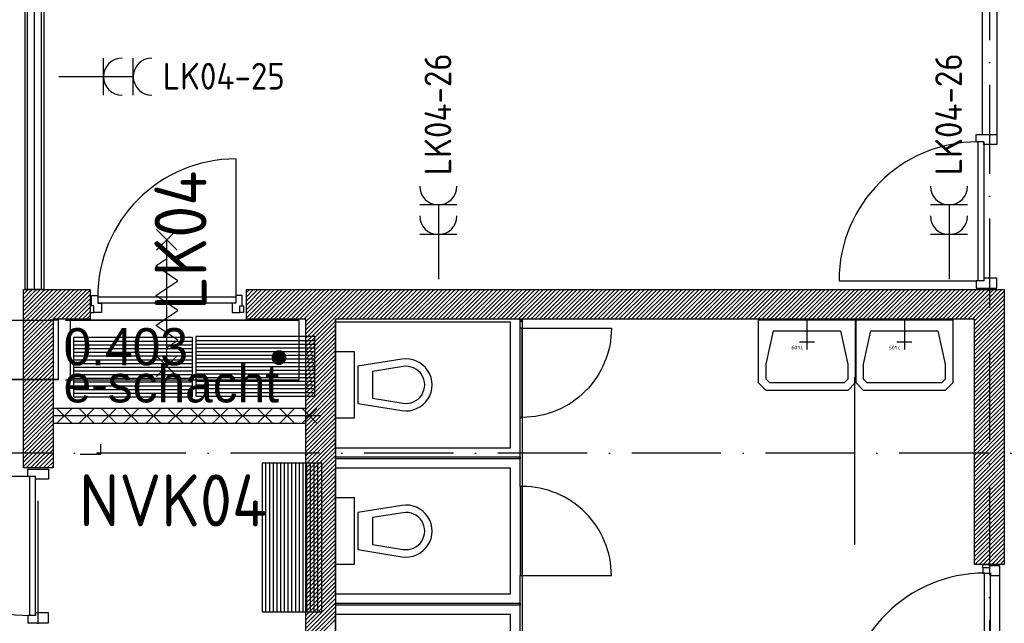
# Model space of a CAD drawing. Header units: millimetres. Extents: x -6587 to 112885, y 244 to 84344.
# Tile 16 of 47: x 27168 to 33793, y 49423 to 53484. Entities that reach past the tile are written whole.
import ezdxf
from ezdxf.enums import TextEntityAlignment as Align

# ---------------------------------------------------------------- set-up
doc = ezdxf.new("R2010")
doc.units = ezdxf.units.MM
doc.header["$LTSCALE"] = 100
doc.linetypes.add('DASHDOT', pattern=[9, 6, -1.5, 0, -1.5])
doc.layers.get('0').update_dxf_attribs({"linetype": 'CONTINUOUS'})
for name, color, linetype in [('AL$7----_STRAMIEN', 1, 'DASHDOT'), ('AL22----_CAMPINGWANDJE', 1, 'CONTINUOUS'), ('AL32----_BINNENKOZ', 7, 'CONTINUOUS'), ('AL74----_INRSANITAIR', 7, 'CONTINUOUS'), ('ALN-----_BLOCKNAAM', 2, 'CONTINUOUS'), ('ALXA7---_KALKZVUIL', 1, 'CONTINUOUS'), ('BOUW', 8, 'CONTINUOUS'), ('EB62203-_ATTRIB', 2, 'CONTINUOUS'), ('EB62205-_ATTRIB', 2, 'CONTINUOUS'), ('EB63505-_ATTRIB', 2, 'CONTINUOUS'), ('EL62203-_KRACHT-WCD230', 3, 'CONTINUOUS'), ('EL62205-_KRACHT-KAST', 3, 'CONTINUOUS'), ('EL63505-_NOODVRL-KAST', 3, 'CONTINUOUS'), ('KABELGOOT', 8, 'CONTINUOUS')]:
    doc.layers.add(name, color=color, linetype=linetype)
doc.styles.add('1_8', font='iso', dxfattribs={"width": 0.7, "height": 1.8})
doc.styles.add('3_5', font='iso', dxfattribs={"height": 3.5})
doc.styles.add('BURO-025', font='BUROFONT.shx', dxfattribs={"height": 250})
doc.styles.get("Standard").update_dxf_attribs({"font": 'iso.shx'})

# ---------------------------------------------------------------- blocks, each defined once
blk = doc.blocks.new('ES111261')
for p, q in [((-5, 1.75), (5, 1.75)), ((-5, 1.5), (5, 1.5)), ((-5, 1.25), (5, 1.25)), ((-5, 1), (5, 1)), ((-5, 0.75), (5, 0.75)), ((-5, 0.5), (5, 0.5)), ((-5, 0.25), (5, 0.25)), ((-5, 0), (5, 0)), ((-5, -0.25), (5, -0.25)), ((-5, -0.5), (5, -0.5)), ((-5, -0.75), (5, -0.75)), ((-5, -1), (5, -1)), ((-5, -1.25), (5, -1.25)), ((-5, -1.5), (5, -1.5)), ((-5, -1.75), (5, -1.75)), ((-5, -2), (5, -2))]:
    blk.add_line(p, q)
blk.add_lwpolyline([(-5, -2), (5, -2), (5, 2), (-5, 2)], close=True)
for tag, height, style, flags, p in [('GROEPI', 1.8, '1_8', 9, (0, 9.5)), ('GROEP', 1.8, '1_8', 8, (0, 7.5)), ('CODE', 3.5, '3_5', 8, (0, 4.5)), ('M_CODE', 1.8, '1_8', 9, (0, 0)), ('KAST', 1.8, '1_8', 9, (0, -3.5)), ('VERMOGEN', 1.8, '1_8', 9, (0, -5.5)), ('DOEL', 1.8, '1_8', 9, (0, -7.5)), ('VERMOGENI', 1.8, '1_8', 9, (0, -9.5)), ('DOELI', 1.8, '1_8', 9, (0, -11.5))]:
    blk.add_attdef(tag, text='', height=height, dxfattribs=dict(style=style, flags=flags)).set_placement(p, align=Align.MIDDLE_CENTER)
at = {"style": '1_8', "flags": 9}
blk.add_attdef('RUIMTE', text='', height=1.8, dxfattribs=at).set_placement((0, -9.5), align=Align.MIDDLE)
blk = doc.blocks.new('ES3W2A')
at = {"ltscale": 0.5}
for p, q in [((1.25, 2), (-1.25, 2)), ((0, 2), (0, -3)), ((1.25, 0), (-1.25, 0))]:
    blk.add_line(p, q, dxfattribs=at)
for centre in [(0, 3.25), (0, 1.25)]:
    blk.add_arc(centre, 1.25, 180, 0, dxfattribs=at)
at = {"ltscale": 0.5, "style": '1_8'}
for tag, flags, p in [('VERMOGEN', 9, (-2.5, 5)), ('GROEP', 8, (0, 5)), ('SCHAK', 8, (2.5, 5)), ('GELIJK', 9, (5, 5)), ('KAST', 9, (7, 5)), ('TAL', 8, (2.5, 5))]:
    blk.add_attdef(tag, text='', height=1.8, rotation=90, dxfattribs=dict(at, flags=flags)).set_placement(p, align=Align.MIDDLE_CENTER)
at = {"ltscale": 0.5, "style": '1_8', "width": 0.7, "flags": 8}
blk.add_attdef('DOEL', text='', height=1.8, rotation=90, dxfattribs=at).set_placement((-2.5, 5), align=Align.MIDDLE_LEFT)
at = {"ltscale": 0.5, "style": '1_8', "flags": 9}
blk.add_attdef('M_CODE', text='', height=1.8, dxfattribs=at).set_placement((0, 0), align=Align.MIDDLE_CENTER)
blk = doc.blocks.new('*U46')
at = {"layer": 'ALXA7---_KALKZVUIL', "color": 0}
for p, q in [((45991.3, 33025.2), (46091.3, 33125.2)), ((46091.3, 33025.2), (45991.3, 33125.2)), ((46141.3, 33025.2), (46241.3, 33125.2)), ((46241.3, 33025.2), (46141.3, 33125.2)), ((46291.3, 33025.2), (46391.3, 33125.2)), ((46391.3, 33025.2), (46291.3, 33125.2)), ((46441.3, 33025.2), (46541.3, 33125.2)), ((46541.3, 33025.2), (46441.3, 33125.2)), ((46591.3, 33025.2), (46691.3, 33125.2)), ((46691.3, 33025.2), (46591.3, 33125.2)), ((46741.3, 33025.2), (46841.3, 33125.2)), ((46841.3, 33025.2), (46741.3, 33125.2)), ((46891.3, 33025.2), (46991.3, 33125.2)), ((46991.3, 33025.2), (46891.3, 33125.2)), ((47041.3, 33025.2), (47141.3, 33125.2)), ((47141.3, 33025.2), (47041.3, 33125.2)), ((47191.3, 33025.2), (47291.3, 33125.2)), ((47291.3, 33025.2), (47191.3, 33125.2)), ((47341.3, 33025.2), (47441.3, 33125.2)), ((47441.3, 33025.2), (47341.3, 33125.2)), ((47491.3, 33025.2), (47591.3, 33125.2)), ((47591.3, 33025.2), (47491.3, 33125.2)), ((47641.3, 33025.2), (47741.3, 33125.2)), ((47741.3, 33025.2), (47641.3, 33125.2))]:
    blk.add_line(p, q, dxfattribs=at)
blk = doc.blocks.new('7409')
at = {"layer": 'AL74----_INRSANITAIR', "color": 7, "linetype": 'Continuous'}
for points in [[(300, 0), (300, 200)], [(250, 150), (350, 150)]]:
    blk.add_lwpolyline(points, dxfattribs=at)
at = {"layer": 'ALN-----_BLOCKNAAM', "linetype": 'Continuous'}
blk.add_text('7409', height=25, dxfattribs=at).set_placement((325, 175))

msp = doc.modelspace()

# ---------------------------------------------------------------- hatches: boundary and pattern name
at = {"layer": 'BOUW'}
h = msp.add_hatch(dxfattribs=at)
h.set_pattern_fill('GEWPBET', color=256, scale=100, angle=45, style=0)
h.set_pattern_definition([(45, (33392.838, 50568.887), (-14.142136, 14.142136), [])])
h.paths.add_polyline_path([(27192.8, 50468.9), (27192.8, 51668.9), (27642.8, 51668.9), (27642.8, 51468.9), (27392.8, 51468.9), (27392.8, 50468.9)])

# ---------------------------------------------------------------- linework, layer by layer
at = {"layer": 'AL$7----_STRAMIEN', "color": 1}
for p, q in [((33692.8, 55747), (33692.8, 6034.1)), ((93992.8, 50568.7), (4198.5, 50568.7))]:
    msp.add_line(p, q, dxfattribs=at)
at = {"layer": 'AL22----_CAMPINGWANDJE', "color": 6}
for p, q in [((30536.3, 50542.2), (30536.3, 50529.2)), ((30549.3, 50343.7), (30536.3, 50343.7))]:
    msp.add_line(p, q, dxfattribs=at)
at = {"layer": 'AL32----_BINNENKOZ', "color": 6}
msp.add_line((30549.3, 50343.7), (30536.3, 50343.7), dxfattribs=at)
at = {"layer": 'BOUW'}
for p, q in [((33742.8, 55236.8), (33742.8, 52644.9)), ((33642.8, 55171.9), (33642.8, 52716.3)), ((32680.8, 51728.2), (33605, 51728.2)), ((28692.8, 51668.9), (33792.8, 51668.9)), ((28692.8, 51468.9), (28692.8, 51668.9)), ((28692.8, 51479), (28882.7, 51668.9)), ((28692.8, 51507.3), (28854.4, 51668.9)), ((28692.8, 51535.6), (28826.2, 51668.9)), ((28692.8, 51563.9), (28797.9, 51668.9)), ((28692.8, 51592.1), (28769.6, 51668.9)), ((28692.8, 51620.4), (28741.3, 51668.9)), ((28692.8, 51648.7), (28713, 51668.9)), ((28711, 51468.9), (28911, 51668.9)), ((28739.3, 51468.9), (28939.3, 51668.9)), ((28767.6, 51468.9), (28967.6, 51668.9)), ((28795.9, 51468.9), (28995.9, 51668.9)), ((28824.1, 51468.9), (29024.1, 51668.9)), ((28852.4, 51468.9), (29052.4, 51668.9)), ((28880.7, 51468.9), (29080.7, 51668.9)), ((28909, 51468.9), (29109, 51668.9)), ((28937.3, 51468.9), (29137.3, 51668.9)), ((28965.6, 51468.9), (29165.6, 51668.9)), ((28993.9, 51468.9), (29193.9, 51668.9)), ((29022.1, 51468.9), (29222.1, 51668.9)), ((29050.4, 51468.9), (29250.4, 51668.9)), ((29078.7, 51468.9), (29278.7, 51668.9)), ((29092.8, 51285), (29476.7, 51668.9)), ((29092.8, 51313.3), (29448.4, 51668.9)), ((29092.8, 51341.6), (29420.1, 51668.9)), ((29092.8, 51369.9), (29391.8, 51668.9)), ((29092.8, 51398.2), (29363.6, 51668.9)), ((29092.8, 51426.5), (29335.3, 51668.9)), ((29092.8, 51454.7), (29307, 51668.9)), ((29305, 51468.9), (29505, 51668.9)), ((29333.3, 51468.9), (29533.3, 51668.9)), ((29361.5, 51468.9), (29561.5, 51668.9)), ((29389.8, 51468.9), (29589.8, 51668.9)), ((29418.1, 51468.9), (29618.1, 51668.9)), ((29446.4, 51468.9), (29646.4, 51668.9)), ((29474.7, 51468.9), (29674.7, 51668.9)), ((29503, 51468.9), (29703, 51668.9)), ((29531.3, 51468.9), (29731.3, 51668.9)), ((29559.5, 51468.9), (29759.5, 51668.9)), ((29587.8, 51468.9), (29787.8, 51668.9)), ((29616.1, 51468.9), (29816.1, 51668.9)), ((29644.4, 51468.9), (29844.4, 51668.9)), ((29672.7, 51468.9), (29872.7, 51668.9)), ((29701, 51468.9), (29901, 51668.9)), ((29729.2, 51468.9), (29929.2, 51668.9)), ((29757.5, 51468.9), (29957.5, 51668.9)), ((29785.8, 51468.9), (29985.8, 51668.9)), ((29814.1, 51468.9), (30014.1, 51668.9)), ((29842.4, 51468.9), (30042.4, 51668.9)), ((29870.7, 51468.9), (30070.7, 51668.9)), ((29898.9, 51468.9), (30098.9, 51668.9)), ((29927.2, 51468.9), (30127.2, 51668.9)), ((29955.5, 51468.9), (30155.5, 51668.9)), ((29983.8, 51468.9), (30183.8, 51668.9)), ((30012.1, 51468.9), (30212.1, 51668.9)), ((30040.4, 51468.9), (30240.4, 51668.9)), ((30068.7, 51468.9), (30268.7, 51668.9)), ((30096.9, 51468.9), (30296.9, 51668.9)), ((30125.2, 51468.9), (30325.2, 51668.9)), ((30153.5, 51468.9), (30353.5, 51668.9)), ((30181.8, 51468.9), (30381.8, 51668.9)), ((30210.1, 51468.9), (30410.1, 51668.9)), ((30238.4, 51468.9), (30438.4, 51668.9)), ((30266.6, 51468.9), (30466.6, 51668.9)), ((30294.9, 51468.9), (30494.9, 51668.9)), ((30323.2, 51468.9), (30523.2, 51668.9)), ((30351.5, 51468.9), (30551.5, 51668.9)), ((30379.8, 51468.9), (30579.8, 51668.9)), ((30408.1, 51468.9), (30608.1, 51668.9)), ((30436.3, 51468.9), (30636.3, 51668.9)), ((30464.6, 51468.9), (30664.6, 51668.9)), ((30492.9, 51468.9), (30692.9, 51668.9)), ((30521.2, 51468.9), (30721.2, 51668.9)), ((30549.5, 51468.9), (30749.5, 51668.9)), ((30577.8, 51468.9), (30777.8, 51668.9)), ((30606.1, 51468.9), (30806.1, 51668.9)), ((30634.3, 51468.9), (30834.3, 51668.9)), ((30662.6, 51468.9), (30862.6, 51668.9)), ((30690.9, 51468.9), (30890.9, 51668.9)), ((30719.2, 51468.9), (30919.2, 51668.9)), ((30747.5, 51468.9), (30947.5, 51668.9)), ((30775.8, 51468.9), (30975.8, 51668.9)), ((30804, 51468.9), (31004, 51668.9)), ((30832.3, 51468.9), (31032.3, 51668.9)), ((30860.6, 51468.9), (31060.6, 51668.9)), ((30888.9, 51468.9), (31088.9, 51668.9)), ((30917.2, 51468.9), (31117.2, 51668.9)), ((30945.5, 51468.9), (31145.5, 51668.9)), ((30973.7, 51468.9), (31173.7, 51668.9)), ((31002, 51468.9), (31202, 51668.9)), ((31030.3, 51468.9), (31230.3, 51668.9)), ((31058.6, 51468.9), (31258.6, 51668.9)), ((31086.9, 51468.9), (31286.9, 51668.9)), ((31115.2, 51468.9), (31315.2, 51668.9)), ((31143.5, 51468.9), (31343.5, 51668.9)), ((31171.7, 51468.9), (31371.7, 51668.9)), ((31200, 51468.9), (31400, 51668.9)), ((31228.3, 51468.9), (31428.3, 51668.9)), ((31256.6, 51468.9), (31456.6, 51668.9)), ((31284.9, 51468.9), (31484.9, 51668.9)), ((31313.2, 51468.9), (31513.2, 51668.9)), ((31341.4, 51468.9), (31541.4, 51668.9)), ((31369.7, 51468.9), (31569.7, 51668.9)), ((31398, 51468.9), (31598, 51668.9)), ((31426.3, 51468.9), (31626.3, 51668.9)), ((31454.6, 51468.9), (31654.6, 51668.9)), ((31482.9, 51468.9), (31682.9, 51668.9)), ((31511.2, 51468.9), (31711.2, 51668.9)), ((31539.4, 51468.9), (31739.4, 51668.9)), ((31567.7, 51468.9), (31767.7, 51668.9)), ((31596, 51468.9), (31796, 51668.9)), ((31624.3, 51468.9), (31824.3, 51668.9)), ((31652.6, 51468.9), (31852.6, 51668.9)), ((31680.9, 51468.9), (31880.9, 51668.9)), ((31709.1, 51468.9), (31909.1, 51668.9)), ((31737.4, 51468.9), (31937.4, 51668.9)), ((31765.7, 51468.9), (31965.7, 51668.9)), ((31794, 51468.9), (31994, 51668.9)), ((31822.3, 51468.9), (32022.3, 51668.9)), ((31850.6, 51468.9), (32050.6, 51668.9)), ((31878.8, 51468.9), (32078.8, 51668.9)), ((31907.1, 51468.9), (32107.1, 51668.9)), ((31935.4, 51468.9), (32135.4, 51668.9)), ((31963.7, 51468.9), (32163.7, 51668.9)), ((31992, 51468.9), (32192, 51668.9)), ((32020.3, 51468.9), (32220.3, 51668.9)), ((32048.6, 51468.9), (32248.6, 51668.9)), ((32076.8, 51468.9), (32276.8, 51668.9)), ((32105.1, 51468.9), (32305.1, 51668.9)), ((32133.4, 51468.9), (32333.4, 51668.9)), ((32161.7, 51468.9), (32361.7, 51668.9)), ((32190, 51468.9), (32390, 51668.9)), ((32218.3, 51468.9), (32418.3, 51668.9)), ((32246.5, 51468.9), (32446.5, 51668.9)), ((32274.8, 51468.9), (32474.8, 51668.9)), ((32303.1, 51468.9), (32503.1, 51668.9)), ((32331.4, 51468.9), (32531.4, 51668.9)), ((32359.7, 51468.9), (32559.7, 51668.9)), ((32388, 51468.9), (32588, 51668.9)), ((32416.2, 51468.9), (32616.2, 51668.9)), ((32444.5, 51468.9), (32644.5, 51668.9)), ((32472.8, 51468.9), (32672.8, 51668.9)), ((32501.1, 51468.9), (32701.1, 51668.9)), ((32529.4, 51468.9), (32729.4, 51668.9)), ((32557.7, 51468.9), (32757.7, 51668.9)), ((32586, 51468.9), (32786, 51668.9)), ((32614.2, 51468.9), (32814.2, 51668.9)), ((32642.5, 51468.9), (32842.5, 51668.9)), ((32670.8, 51468.9), (32870.8, 51668.9)), ((32699.1, 51468.9), (32899.1, 51668.9)), ((32727.4, 51468.9), (32927.4, 51668.9)), ((32755.7, 51468.9), (32955.7, 51668.9)), ((32783.9, 51468.9), (32983.9, 51668.9)), ((32812.2, 51468.9), (33012.2, 51668.9)), ((32840.5, 51468.9), (33040.5, 51668.9)), ((32868.8, 51468.9), (33068.8, 51668.9)), ((32897.1, 51468.9), (33097.1, 51668.9)), ((32925.4, 51468.9), (33125.4, 51668.9)), ((32953.6, 51468.9), (33153.6, 51668.9)), ((32981.9, 51468.9), (33181.9, 51668.9)), ((33010.2, 51468.9), (33210.2, 51668.9)), ((33038.5, 51468.9), (33238.5, 51668.9)), ((33066.8, 51468.9), (33266.8, 51668.9)), ((33095.1, 51468.9), (33295.1, 51668.9)), ((33123.4, 51468.9), (33323.4, 51668.9)), ((33151.6, 51468.9), (33351.6, 51668.9)), ((33179.9, 51468.9), (33379.9, 51668.9)), ((33208.2, 51468.9), (33408.2, 51668.9)), ((33236.5, 51468.9), (33436.5, 51668.9)), ((33264.8, 51468.9), (33464.8, 51668.9)), ((33293.1, 51468.9), (33493.1, 51668.9)), ((33321.3, 51468.9), (33521.3, 51668.9)), ((33349.6, 51468.9), (33549.6, 51668.9)), ((33377.9, 51468.9), (33577.9, 51668.9)), ((33406.2, 51468.9), (33606.2, 51668.9)), ((33434.5, 51468.9), (33634.5, 51668.9)), ((33462.8, 51468.9), (33662.8, 51668.9)), ((33491.1, 51468.9), (33691.1, 51668.9)), ((33519.3, 51468.9), (33719.3, 51668.9)), ((33547.6, 51468.9), (33747.6, 51668.9)), ((33575.9, 51468.9), (33775.9, 51668.9)), ((33592.8, 51457.5), (33792.8, 51657.5)), ((33592.8, 51429.3), (33792.8, 51629.3)), ((33792.8, 51668.9), (33792.8, 49818.9)), ((33592.8, 51401), (33792.8, 51601)), ((33592.8, 51372.7), (33792.8, 51572.7)), ((33592.8, 51344.4), (33792.8, 51544.4)), ((33592.8, 51316.1), (33792.8, 51516.1)), ((33592.8, 51287.8), (33792.8, 51487.8)), ((29092.8, 51468.9), (28692.8, 51468.9)), ((29092.8, 46918.9), (29092.8, 51468.9)), ((29092.8, 51256.7), (29292.8, 51456.7)), ((29092.8, 51228.5), (29292.8, 51428.5)), ((33592.8, 51468.9), (29292.8, 51468.9)), ((29292.8, 51468.9), (29292.8, 48618.9)), ((33592.8, 49818.9), (33592.8, 51468.9)), ((33592.8, 51259.5), (33792.8, 51459.5)), ((33592.8, 51231.3), (33792.8, 51431.3)), ((29092.8, 51200.2), (29292.8, 51400.2)), ((29092.8, 51171.9), (29292.8, 51371.9)), ((33592.8, 51203), (33792.8, 51403)), ((33592.8, 51174.7), (33792.8, 51374.7)), ((33592.8, 51146.4), (33792.8, 51346.4)), ((29092.8, 51143.6), (29292.8, 51343.6)), ((29092.8, 51115.3), (29292.8, 51315.3)), ((29092.8, 51087), (29292.8, 51287)), ((33592.8, 51118.1), (33792.8, 51318.1)), ((33592.8, 51089.8), (33792.8, 51289.8)), ((29092.8, 51058.8), (29292.8, 51258.8)), ((29092.8, 51030.5), (29292.8, 51230.5)), ((33592.8, 51061.6), (33792.8, 51261.6)), ((33592.8, 51033.3), (33792.8, 51233.3)), ((29092.8, 51002.2), (29292.8, 51202.2)), ((29092.8, 50973.9), (29292.8, 51173.9)), ((29092.8, 50945.6), (29292.8, 51145.6)), ((33592.8, 51005), (33792.8, 51205)), ((33592.8, 50976.7), (33792.8, 51176.7)), ((33592.8, 50948.4), (33792.8, 51148.4)), ((29092.8, 50917.3), (29292.8, 51117.3)), ((29092.8, 50889.1), (29292.8, 51089.1)), ((32785.8, 51079.4), (32785.8, 49950.8)), ((33592.8, 50920.1), (33792.8, 51120.1)), ((33592.8, 50891.9), (33792.8, 51091.9)), ((29092.8, 50860.8), (29292.8, 51060.8)), ((29092.8, 50832.5), (29292.8, 51032.5)), ((33592.8, 50863.6), (33792.8, 51063.6)), ((33592.8, 50835.3), (33792.8, 51035.3)), ((29092.8, 50804.2), (29292.8, 51004.2)), ((29092.8, 50775.9), (29292.8, 50975.9)), ((29092.8, 50747.6), (29292.8, 50947.6)), ((29867.8, 50977.4), (29867.8, 50977.4)), ((33592.8, 50807), (33792.8, 51007)), ((33592.8, 50778.7), (33792.8, 50978.7)), ((33592.8, 50750.4), (33792.8, 50950.4)), ((29092.8, 50719.3), (29292.8, 50919.3)), ((29092.8, 50691.1), (29292.8, 50891.1)), ((33592.8, 50722.1), (33792.8, 50922.1)), ((33592.8, 50693.9), (33792.8, 50893.9)), ((29092.8, 50662.8), (29292.8, 50862.8)), ((29092.8, 50634.5), (29292.8, 50834.5)), ((29692.8, 50852.4), (29692.8, 50852.4)), ((33592.8, 50665.6), (33792.8, 50865.6)), ((33592.8, 50637.3), (33792.8, 50837.3)), ((29092.8, 50606.2), (29292.8, 50806.2)), ((29092.8, 50577.9), (29292.8, 50777.9)), ((29092.8, 50549.6), (29292.8, 50749.6)), ((33592.8, 50609), (33792.8, 50809)), ((33592.8, 50580.7), (33792.8, 50780.7)), ((33592.8, 50552.4), (33792.8, 50752.4)), ((29092.8, 50521.4), (29292.8, 50721.4)), ((29092.8, 50493.1), (29292.8, 50693.1)), ((33592.8, 50524.2), (33792.8, 50724.2)), ((33592.8, 50495.9), (33792.8, 50695.9)), ((27714, 50561.4), (27714, 50628.4)), ((29092.8, 50464.8), (29292.8, 50664.8)), ((29092.8, 50436.5), (29292.8, 50636.5)), ((33592.8, 50467.6), (33792.8, 50667.6)), ((33592.8, 50439.3), (33792.8, 50639.3)), ((27575, 50561.4), (27714, 50561.4)), ((29092.8, 50408.2), (29292.8, 50608.2)), ((29092.8, 50379.9), (29292.8, 50579.9)), ((29092.8, 50351.7), (29292.8, 50551.7)), ((33592.8, 50411), (33792.8, 50611)), ((33592.8, 50382.7), (33792.8, 50582.7)), ((33592.8, 50354.4), (33792.8, 50554.4)), ((29092.8, 50323.4), (29292.8, 50523.4)), ((29092.8, 50295.1), (29292.8, 50495.1)), ((33592.8, 50326.2), (33792.8, 50526.2)), ((33592.8, 50297.9), (33792.8, 50497.9)), ((29092.8, 50266.8), (29292.8, 50466.8)), ((29092.8, 50238.5), (29292.8, 50438.5)), ((33592.8, 50269.6), (33792.8, 50469.6)), ((33592.8, 50241.3), (33792.8, 50441.3)), ((27234.3, 50410.4), (26300.3, 50410.4)), ((27234.3, 50410.4), (27234.3, 49476.4)), ((27274.3, 50410.4), (27234.3, 50410.4)), ((27234.3, 50410.4), (27234.3, 49476.4)), ((27274.3, 49476.4), (27274.3, 50410.4)), ((29092.8, 50210.2), (29292.8, 50410.2)), ((29092.8, 50181.9), (29292.8, 50381.9)), ((29092.8, 50153.7), (29292.8, 50353.7)), ((33592.8, 50213), (33792.8, 50413)), ((33592.8, 50184.7), (33792.8, 50384.7)), ((33592.8, 50156.5), (33792.8, 50356.5)), ((29092.8, 50125.4), (29292.8, 50325.4)), ((29092.8, 50097.1), (29292.8, 50297.1)), ((33592.8, 50128.2), (33792.8, 50328.2)), ((33592.8, 50099.9), (33792.8, 50299.9)), ((27292.8, 49418.9), (27292.8, 50247.3)), ((29092.8, 50068.8), (29292.8, 50268.8)), ((29092.8, 50040.5), (29292.8, 50240.5)), ((33592.8, 50071.6), (33792.8, 50271.6)), ((33592.8, 50043.3), (33792.8, 50243.3)), ((29092.8, 50012.2), (29292.8, 50212.2)), ((29092.8, 49984), (29292.8, 50184)), ((29092.8, 49955.7), (29292.8, 50155.7)), ((33592.8, 50015), (33792.8, 50215)), ((33592.8, 49986.8), (33792.8, 50186.8)), ((33592.8, 49958.5), (33792.8, 50158.5)), ((29092.8, 49927.4), (29292.8, 50127.4)), ((29092.8, 49899.1), (29292.8, 50099.1)), ((33592.8, 49930.2), (33792.8, 50130.2)), ((33592.8, 49901.9), (33792.8, 50101.9)), ((29092.8, 49870.8), (29292.8, 50070.8)), ((29092.8, 49842.5), (29292.8, 50042.5)), ((33592.8, 49873.6), (33792.8, 50073.6)), ((33592.8, 49845.3), (33792.8, 50045.3)), ((29092.8, 49814.3), (29292.8, 50014.3)), ((29092.8, 49786), (29292.8, 49986)), ((29092.8, 49757.7), (29292.8, 49957.7)), ((29867.8, 49993.9), (29867.8, 49993.9)), ((33594.7, 49818.9), (33792.8, 50017)), ((33623, 49818.9), (33792.8, 49988.8)), ((33651.2, 49818.9), (33792.8, 49960.5)), ((29092.8, 49729.4), (29292.8, 49929.4)), ((29092.8, 49701.1), (29292.8, 49901.1)), ((33679.5, 49818.9), (33792.8, 49932.2)), ((33707.8, 49818.9), (33792.8, 49903.9)), ((29092.8, 49672.8), (29292.8, 49872.8)), ((29092.8, 49644.5), (29292.8, 49844.5)), ((29692.8, 49868.9), (29692.8, 49868.9)), ((33736.1, 49818.9), (33792.8, 49875.6)), ((33764.4, 49818.9), (33792.8, 49847.3)), ((29092.8, 49616.3), (29292.8, 49816.3)), ((29092.8, 49588), (29292.8, 49788)), ((29092.8, 49559.7), (29292.8, 49759.7)), ((33792.8, 49818.9), (33592.8, 49818.9)), ((33792.7, 49818.9), (33792.8, 49819.1)), ((29092.8, 49531.4), (29292.8, 49731.4)), ((29092.8, 49503.1), (29292.8, 49703.1)), ((29092.8, 49474.8), (29292.8, 49674.8)), ((29092.8, 49446.6), (29292.8, 49646.6)), ((29092.8, 49418.3), (29292.8, 49618.3)), ((29092.8, 49390), (29292.8, 49590)), ((29092.8, 49361.7), (29292.8, 49561.7)), ((29092.8, 49333.4), (29292.8, 49533.4)), ((29092.8, 49305.1), (29292.8, 49505.1)), ((29092.8, 49276.8), (29292.8, 49476.8)), ((29092.8, 49248.6), (29292.8, 49448.6))]:
    msp.add_line(p, q, dxfattribs=at)
for points in [[(27205.3, 51668.9), (27205.3, 58721.4), (33952.8, 58721.4), (33952.8, 58596.4), (27330.3, 58596.4), (27330.3, 51668.9)], [(27192.8, 50468.9), (27192.8, 51668.9), (27642.8, 51668.9), (27642.8, 51468.9), (27392.8, 51468.9), (27392.8, 50468.9)], [(29292.8, 50602.4), (29292.8, 51452.4), (30468.8, 51452.4), (30468.8, 50602.4)], [(30536.3, 51408.9), (30536.3, 51468.9), (30549.3, 51468.9), (30549.3, 51408.9)], [(30536.3, 50808.9), (30536.3, 51408.9), (30549.3, 51408.9), (30549.3, 50808.9)], [(29092.8, 50868.9), (27392.8, 50868.9), (27392.8, 50768.9), (29092.8, 50768.9)], [(30536.3, 50343.9), (30536.3, 50808.9), (30549.3, 50808.9), (30549.3, 50343.9)], [(29292.8, 50542.4), (30536.3, 50542.4), (30536.3, 50529.4), (29292.8, 50529.4)], [(27274.3, 50393.4), (27274.3, 50410.4), (27223.3, 50410.4), (27223.3, 50460.4), (27362.3, 50460.4), (27362.3, 50393.4)], [(29292.8, 49618.9), (29292.8, 50468.9), (30468.8, 50468.9), (30468.8, 49618.9)], [(30536.3, 50343.9), (30536.3, 49743.9), (30549.3, 49743.9), (30549.3, 50343.9)], [(30536.3, 49278.9), (30536.3, 49743.9), (30549.3, 49743.9), (30549.3, 49278.9)], [(29292.8, 49558.4), (30536.3, 49558.4), (30536.3, 49545.4), (29292.8, 49545.4)], [(27274.3, 49493.4), (27274.3, 49476.4), (27223.3, 49476.4), (27223.3, 49426.4), (27362.3, 49426.4), (27362.3, 49493.4)], [(29292.8, 48635.4), (29292.8, 49485.4), (30468.8, 49485.4), (30468.8, 48635.4)]]:
    msp.add_lwpolyline(points, close=True, dxfattribs=at)
for points in [[(27220.3, 51668.9), (27220.3, 58706.4), (33952.8, 58706.4)], [(27267.8, 51668.9), (27267.8, 58658.9), (27462.8, 58658.9), (33952.8, 58658.9)], [(27315.3, 51668.9), (27315.3, 58611.4), (33952.8, 58611.4)], [(33603.8, 52712.2), (33742.8, 52712.2), (33742.8, 52645.2), (33654.8, 52645.2), (33654.8, 52662.2), (33603.8, 52662.2), (33603.8, 52712.2)], [(33614.8, 52662.2), (33614.8, 51728.2)], [(33654.8, 52662.2), (33654.8, 51728.2)], [(28622.8, 52547.9), (28622.8, 51617.9)], [(28087.8, 51932.9), (28227.8, 52072.9)], [(28227.8, 51932.9), (28087.8, 52072.9)], [(28157.8, 51152.9), (28157.8, 52002.9)], [(28157.8, 51677.9), (28232.8, 51727.9), (28082.8, 51827.9), (28157.8, 51877.9)], [(33603.8, 51678.2), (33742.8, 51678.2), (33742.8, 51745.2), (33654.8, 51745.2), (33654.8, 51728.2), (33603.8, 51728.2), (33603.8, 51678.2)], [(28157.8, 51477.9), (28232.8, 51527.9), (28082.8, 51627.9), (28157.8, 51677.9)], [(27650.8, 51628.9), (27692.8, 51628.9), (27692.8, 51577.9), (27717.8, 51577.9), (27717.8, 51514.9), (27665.8, 51514.9), (27665.8, 51558.9), (27650.8, 51558.9), (27650.8, 51628.9)], [(28622.8, 51617.9), (27692.8, 51617.9)], [(28664.8, 51628.9), (28622.8, 51628.9), (28622.8, 51577.9), (28597.8, 51577.9), (28597.8, 51514.9), (28649.8, 51514.9), (28649.8, 51558.9), (28664.8, 51558.9), (28664.8, 51628.9)], [(27665.8, 51558.9), (27642.8, 51558.9), (27642.8, 51514.9), (27665.8, 51514.9)], [(28622.8, 51577.9), (27692.8, 51577.9)], [(28649.8, 51558.9), (28672.8, 51558.9), (28672.8, 51514.9), (28649.8, 51514.9)], [(28157.8, 51277.9), (28232.8, 51327.9), (28082.8, 51427.9), (28157.8, 51477.9)], [(29292.8, 50578.7), (29292.8, 51468.9)], [(30542.8, 51448.9), (30542.8, 51468.9)], [(32789.7, 51465.7), (32789.7, 51165.7), (32789.7, 51040.7), (32739.7, 50990.7), (32189.7, 50990.7), (32139.7, 51040.7), (32139.7, 51165.7), (32139.7, 51465.7), (32789.7, 51465.7)], [(33445.4, 51465.7), (33445.4, 51165.7), (33445.4, 51040.7), (33395.4, 50990.7), (32845.4, 50990.7), (32795.4, 51040.7), (32795.4, 51165.7), (32795.4, 51465.7), (33445.4, 51465.7)], [(32689.7, 51390.7), (32739.7, 51165.7), (32739.7, 51065.7), (32714.7, 51040.7), (32214.7, 51040.7), (32189.7, 51065.7), (32189.7, 51165.7), (32239.7, 51390.7), (32689.7, 51390.7)], [(33345.4, 51390.7), (33395.4, 51165.7), (33395.4, 51065.7), (33370.4, 51040.7), (32870.4, 51040.7), (32845.4, 51065.7), (32845.4, 51165.7), (32895.4, 51390.7), (33345.4, 51390.7)], [(28087.8, 51082.9), (28227.8, 51222.9)], [(28227.8, 51082.9), (28087.8, 51222.9)], [(29292.8, 51252.4), (29417.8, 51252.4), (29417.8, 50802.4), (29292.8, 50802.4), (29292.8, 51252.4)], [(29192.8, 50818.9), (27392.8, 50818.9)], [(29292.8, 50268.9), (29417.8, 50268.9), (29417.8, 49818.9), (29292.8, 49818.9), (29292.8, 50268.9)], [(33648.8, 49795.9), (33648.8, 49818.9), (33692.8, 49818.9), (33692.8, 49795.9)], [(33648.8, 49795.9), (33648.8, 49760.9), (33699.8, 49760.9), (33699.8, 49743.9), (33762.8, 49743.9), (33762.8, 49810.9), (33692.8, 49810.9), (33692.8, 49795.9), (33648.8, 49795.9)], [(33659.8, 48826.9), (33659.8, 49760.9)], [(33699.8, 48826.9), (33699.8, 49760.9)], [(33762.8, 48843.9), (33762.8, 49743.9)]]:
    msp.add_lwpolyline(points, dxfattribs=at)
for points in [[(30549.3, 50808.9), (30549.3, 51408.9), (31149.3, 51408.9, -0.414214)], [(29740.1, 51200.2), (29442.8, 51152.4), (29442.8, 50902.4), (29740.1, 50854.6, 1.173599)], [(29748, 51150.8), (29542.8, 51117.8), (29542.8, 50937), (29748, 50904, 1.173599)], [(30549.3, 50343.9), (30549.3, 49743.9), (31149.3, 49743.9, 0.414214)], [(29740.1, 50216.7), (29442.8, 50168.9), (29442.8, 49918.9), (29740.1, 49871.1, 1.173599)], [(29748, 50167.3), (29542.8, 50134.3), (29542.8, 49953.5), (29748, 49920.5, 1.173599)]]:
    msp.add_lwpolyline(points, format="xyb", close=True, dxfattribs=at)
at = {"layer": 'BOUW', "const_width": 49.8}
msp.add_lwpolyline([(28887.3, 51211, 1), (28937.4, 51211, 1)], format="xyb", close=True, dxfattribs=at)
at = {"layer": 'BOUW'}
for centre, radius, start, end in [((33614.8, 51728.2), 934, 90, 180), ((28622.8, 51617.9), 930, 90, 180), ((27234.3, 50410.4), 934, 180, 270), ((33659.8, 48826.9), 934, 90, 180)]:
    msp.add_arc(centre, radius, start, end, dxfattribs=at)
at = {"layer": 'KABELGOOT', "color": 8}
for p, q in [((27430, 51463.9, 3650), (27370, 51463.9, 3650)), ((27430, 51063.9, 3650), (27430, 51463.9, 3650)), ((29049, 51461.9, 3710), (27475, 51461.9, 3710)), ((27475, 51461.9, 3650), (29049, 51461.9, 3650)), ((27507.3, 51461.9), (27507.3, 51061.9)), ((27567.3, 51461.9), (27507.3, 51461.9)), ((29047.3, 51461.9), (28987.3, 51461.9)), ((29047.3, 51061.9), (29047.3, 51461.9)), ((27430, 51063.9, 3650), (25387.4, 51063.9, 3650)), ((25387.4, 51063.9, 3710), (27430, 51063.9, 3710)), ((27370, 51063.9, 3650), (27430, 51063.9, 3650)), ((27475, 51061.9, 3710), (29049, 51061.9, 3710)), ((27475, 51061.9, 3650), (29049, 51061.9, 3650)), ((27507.3, 51061.9), (27567.3, 51061.9)), ((28987.3, 51061.9), (29047.3, 51061.9))]:
    msp.add_line(p, q, dxfattribs=at)
at = {"layer": 'KABELGOOT', "color": 8, "elevation": 3650}
msp.add_lwpolyline([(24912.4, 50988.9), (24912.4, 51463.9), (24912.4, 51463.9), (27396.7, 51463.9)], dxfattribs=at)

# ---------------------------------------------------------------- block references
at = {"layer": 'BOUW', "rotation": 180}
for p in [(32764.7, 51465.7), (33420.4, 51465.7)]:
    msp.add_blockref('7409', p, dxfattribs=at)
at = {"layer": 'BOUW'}
msp.add_blockref('*U46', (-18573.4, 17743.7), dxfattribs=at)
at = {"layer": 'EL62203-_KRACHT-WCD230'}
ref = msp.add_blockref('ES3W2A', (29985, 52039, 1050), dxfattribs=dict(at, xscale=100, yscale=100, zscale=100))
ref.add_attrib('GROEP', 'LK04-26', dxfattribs={"layer": 'EB62203-_ATTRIB', "color": 1, "height": 180, "rotation": 90, "style": '1_8', "flags": 8}).set_placement((29982, 52438, 1050), align=Align.MIDDLE_LEFT)
ref = msp.add_blockref('ES3W2A', (33421, 52039, 1050), dxfattribs=dict(at, xscale=100, yscale=100, zscale=100))
ref.add_attrib('GROEP', 'LK04-26', dxfattribs={"layer": 'EB62203-_ATTRIB', "color": 1, "height": 180, "rotation": 90, "style": '1_8', "flags": 8}).set_placement((33418, 52438, 1050), align=Align.MIDDLE_LEFT)
ref = msp.add_blockref('ES3W2A', (27732, 53101, 1050), dxfattribs=dict(at, xscale=100, yscale=100, zscale=100, rotation=270))
ref.add_attrib('GROEP', 'LK04-25', dxfattribs={"layer": 'EB62203-_ATTRIB', "color": 1, "height": 180, "style": '1_8', "flags": 8}).set_placement((28131, 53104, 1050), align=Align.MIDDLE_LEFT)
at = {"layer": 'EL62205-_KRACHT-KAST'}
ref = msp.add_blockref('ES111261', (27931, 51147), dxfattribs=dict(at, xscale=80, yscale=100, zscale=100))
ref.add_attrib('CODE', 'LK04', dxfattribs={"layer": 'EB62205-_ATTRIB', "color": 3, "height": 350, "rotation": 90, "style": '3_5', "flags": 8}).set_placement((28250, 52000), align=Align.MIDDLE_CENTER)
at = {"layer": 'EL62205-_KRACHT-KAST', "xscale": 80, "yscale": 100, "zscale": 100}
msp.add_blockref('ES111261', (28754, 51152), dxfattribs=at)
at = {"layer": 'EL63505-_NOODVRL-KAST'}
ref = msp.add_blockref('ES111261', (29000, 50000), dxfattribs=dict(at, xscale=100, yscale=100, zscale=100, rotation=90))
ref.add_attrib('CODE', 'NVK04', dxfattribs={"layer": 'EB63505-_ATTRIB', "color": 3, "height": 350, "style": '3_5', "flags": 8}).set_placement((28200, 50250), align=Align.MIDDLE_CENTER)

# ---------------------------------------------------------------- texts
at = {"layer": 'BOUW', "style": 'BURO-025'}
for s, p in [('0.403', (27463.2, 51159.3)), ('e-schacht', (27463.2, 50909.6))]:
    msp.add_text(s, height=250, dxfattribs=at).set_placement(p)

doc.saveas('drawing.dxf')
